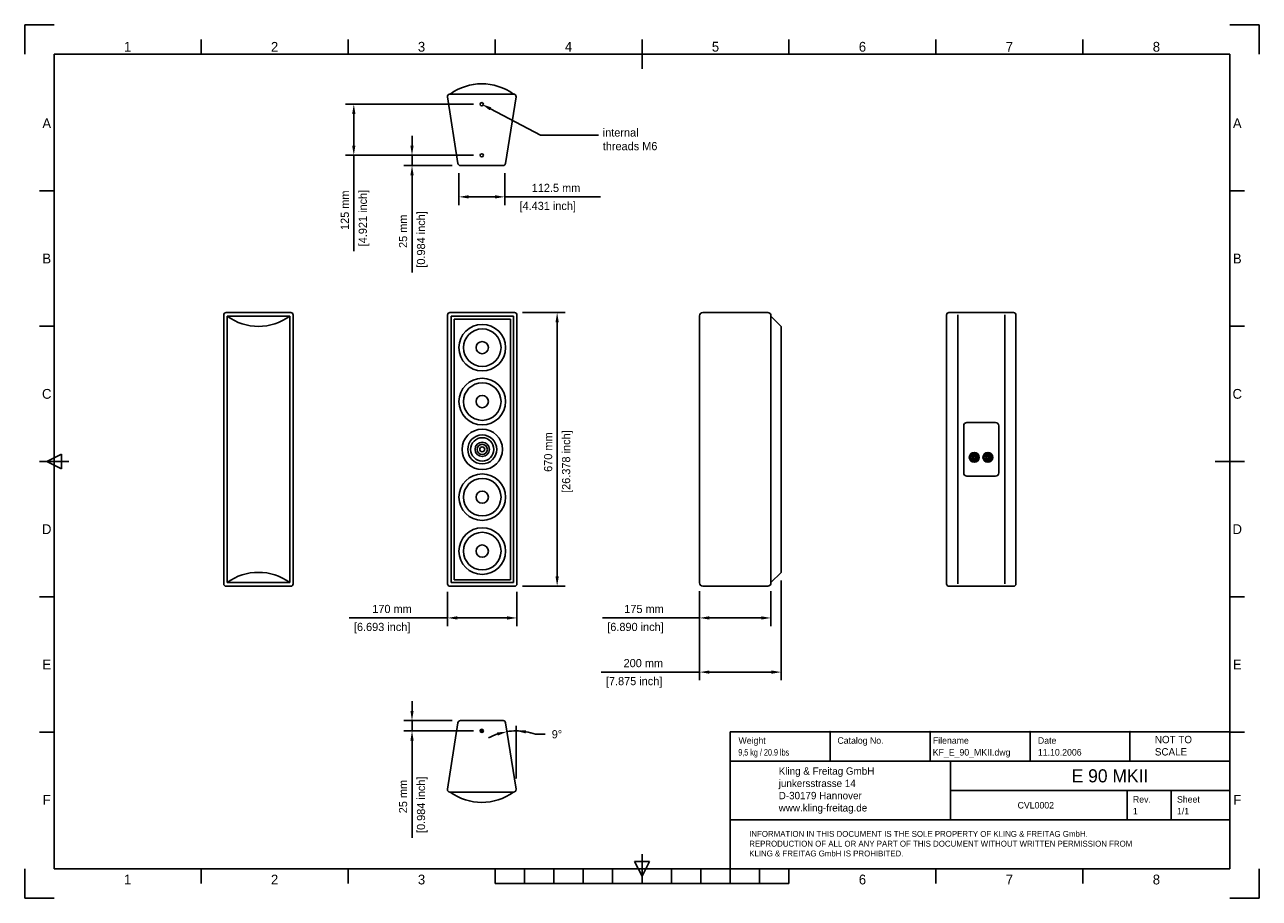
# Model space of a CAD drawing. Extents: x 2449 to 5473, y 816 to 2955.
import ezdxf
from ezdxf.enums import TextEntityAlignment as Align

# ---------------------------------------------------------------- set-up
doc = ezdxf.new("R2010")
doc.units = 0
for name, color, linetype in [('KF_E_90_BOTTOM', 7, 'CONTINUOUS'), ('KF_E_90_DIM', 1, 'CONTINUOUS'), ('KF_E_90_FRONT', 7, 'CONTINUOUS'), ('KF_E_90_REAR', 7, 'CONTINUOUS'), ('KF_E_90_SIDE', 7, 'CONTINUOUS'), ('KF_E_90_TOP', 7, 'CONTINUOUS'), ('KF_FRAME_025', 7, 'CONTINUOUS'), ('KF_FRAME_050', 6, 'CONTINUOUS'), ('KF_FRAME_070', 5, 'CONTINUOUS'), ('KF_FRAME_200', 8, 'CONTINUOUS')]:
    doc.layers.add(name, color=color, linetype=linetype)

# ---------------------------------------------------------------- blocks, each defined once
blk = doc.blocks.new('KF_E_90_BOTTOM')
at = {"layer": 'KF_E_90_BOTTOM'}
for p, q in [((-78, -25), (78, -25)), ((-58.3, -194.9), (-83.9, -31.9)), ((83.9, -31.9), (58.3, -194.9)), ((52.4, -200), (-52.4, -200))]:
    blk.add_line(p, q, dxfattribs=at)
for centre in [(0, -50), (0, -175)]:
    blk.add_circle(centre, 4, dxfattribs=at)
for centre, radius, start, end in [((0, -132.8), 132.8, 54.2555, 125.7445), ((-78, -31), 6, 90.0002, 188.9308), ((78, -31), 6, 351.0692, 89.9998), ((-52.4, -194), 6, 188.9308, 270.0002), ((52.4, -194), 6, 270.0003, 351.0697)]:
    blk.add_arc(centre, radius, start, end, dxfattribs=at)
blk = doc.blocks.new('KF_E_90_FRONT')
at = {"layer": 'KF_E_90_FRONT'}
for p, q in [((79, 0), (-79, 0)), ((-85, -6), (-85, -664)), ((-76.5, -9), (-76.5, -661)), ((76.5, -9), (-76.5, -9)), ((-69, -654), (-69, -16)), ((-69, -16), (69, -16)), ((69, -16), (69, -654)), ((76.5, -661), (76.5, -9)), ((85, -664), (85, -6)), ((-76.5, -661), (76.5, -661)), ((69, -654), (-69, -654)), ((-79, -670), (79, -670))]:
    blk.add_line(p, q, dxfattribs=at)
for centre, radius in [((0, -86), 57), ((0, -86), 46), ((0, -86), 15), ((0, -218), 57), ((0, -218), 46), ((0, -218), 15), ((0, -218), 15), ((0, -335), 49.5), ((0, -335), 35.5), ((0, -335), 28.5), ((0, -335), 17.5), ((0, -335), 12.5), ((0, -335), 5.98), ((0, -452), 57), ((0, -452), 46), ((0, -452), 15), ((0, -452), 15), ((0, -584), 57), ((0, -584), 46), ((0, -584), 15)]:
    blk.add_circle(centre, radius, dxfattribs=at)
for centre, start, end in [((-79, -6), 90, 180), ((79, -6), 360, 90), ((-79, -664), 180, 270), ((79, -664), 270, 0)]:
    blk.add_arc(centre, 6, start, end, dxfattribs=at)
blk = doc.blocks.new('KF_E_90_FRONT_FOAM')
at = {"layer": 'KF_E_90_FRONT'}
for p, q in [((79, 0), (-79, 0)), ((-85, -6), (-85, -664)), ((76.5, -9), (-76.5, -9)), ((-76.5, -9), (-76.5, -661)), ((76.5, -661), (76.5, -9)), ((85, -664), (85, -6)), ((-76.5, -661), (76.5, -661)), ((-79, -670), (79, -670))]:
    blk.add_line(p, q, dxfattribs=at)
for centre, radius, start, end in [((-79, -6), 6, 90, 180), ((0, 95.7), 129.6, 233.8355, 306.1645), ((79, -6), 6, 360, 90), ((-79, -664), 6, 180, 270), ((0, -765.6), 129.6, 53.8355, 126.1645), ((79, -664), 6, 270, 0)]:
    blk.add_arc(centre, radius, start, end, dxfattribs=at)
blk = doc.blocks.new('KF_E_90_SIDE')
at = {"layer": 'KF_E_90_SIDE'}
for p, q in [((-79.5, 0), (79.5, 0)), ((-87.5, -662), (-87.5, -8)), ((87.5, -8), (87.5, -662)), ((112.5, -34), (87.5, -8.9)), ((112.5, -34), (112.5, -636)), ((112.5, -636), (87.5, -661.1)), ((79.5, -670), (-79.5, -670))]:
    blk.add_line(p, q, dxfattribs=at)
for centre, start, end in [((-79.5, -8), 90, 180), ((79.5, -8), 360, 90), ((-79.5, -662), 180, 270), ((79.5, -662), 270, 0)]:
    blk.add_arc(centre, 8, start, end, dxfattribs=at)
blk = doc.blocks.new('KF_E_90_REAR')
at = {"layer": 'KF_E_90_REAR'}
for p, q in [((79, 0), (-79, 0)), ((79, 0), (-79, 0)), ((-85, -6), (-85, -664)), ((-85, -6), (-85, -664)), ((-57.5, -664), (-57.5, -6)), ((57.5, -664), (57.5, -6)), ((85, -664), (85, -6)), ((85, -664), (85, -6)), ((-35, -269.5), (35, -269.5)), ((-43, -277.5), (-43, -392.5)), ((43, -277.5), (43, -392.5)), ((-26.3, -351.8), (-25.3, -351.8)), ((-26.3, -357.5), (-25.3, -357.5)), ((-20.9, -351), (-21.3, -350.7)), ((-21.2, -358.7), (-20.8, -358.4)), ((-19.1, -352.8), (-19.6, -352.3)), ((-19.5, -357), (-19, -356.5)), ((-15.4, -352.7), (-14.9, -352.2)), ((-14.8, -356.9), (-15.3, -356.4)), ((-13.6, -350.9), (-13.2, -350.5)), ((-13.1, -358.6), (-13.5, -358.3)), ((-8.9, -352.7), (-7.9, -352.7)), ((-8.9, -356.5), (-7.9, -356.5)), ((7.1, -351.8), (8.1, -351.8)), ((7.1, -357.5), (8.1, -357.5)), ((12.5, -351), (12.1, -350.7)), ((12.2, -358.7), (12.6, -358.4)), ((14.3, -352.8), (13.8, -352.3)), ((13.9, -357), (14.4, -356.5)), ((18, -352.7), (18.5, -352.2)), ((18.6, -356.9), (18.1, -356.4)), ((19.8, -350.9), (20.2, -350.5)), ((20.3, -358.6), (19.9, -358.3)), ((24.5, -352.7), (25.5, -352.7)), ((24.5, -356.5), (25.5, -356.5)), ((-35, -400.5), (35, -400.5)), ((-79, -670), (79, -670)), ((-79, -670), (79, -670))]:
    blk.add_line(p, q, dxfattribs=at)
for centre, radius in [((-17.2, -354.6), 12), ((-17.2, -354.6), 11.4), ((16.2, -354.6), 12), ((16.2, -354.6), 11.4)]:
    blk.add_circle(centre, radius, dxfattribs=at)
for centre, radius, start, end in [((-79, -6), 6, 90, 180), ((-79, -6), 6, 90, 180), ((79, -6), 6, 360, 90), ((79, -6), 6, 360, 90), ((-35, -277.5), 8, 90, 180), ((35, -277.5), 8, 0, 90), ((-17.2, -354.6), 9.5, 162.5424, 197.4576), ((-17.2, -354.6), 8.55, 12.8396, 160.5288), ((-17.2, -354.6), 8.55, 199.4712, 347.1604), ((-17.2, -354.6), 5.7, 135.8579, 225.8583), ((-17.2, -354.6), 5.22, 45.8579, 135.8579), ((-17.2, -354.6), 5.22, 225.8583, 315.8579), ((-17.2, -354.6), 3.32, 135.8585, 225.8591), ((-17.2, -354.6), 2.61, 45.857, 135.8588), ((-17.2, -354.6), 2.61, 225.8597, 315.8588), ((-17.2, -354.6), 3.32, 315.8585, 45.857), ((-17.2, -354.6), 5.7, 315.8579, 45.8578), ((-17.2, -354.6), 9.5, 348.463, 11.537), ((16.2, -354.6), 9.5, 162.5424, 197.4576), ((16.2, -354.6), 8.55, 12.8396, 160.5288), ((16.2, -354.6), 8.55, 199.4712, 347.1604), ((16.2, -354.6), 5.7, 135.8579, 225.8583), ((16.2, -354.6), 5.22, 45.8579, 135.8579), ((16.2, -354.6), 5.22, 225.8583, 315.8579), ((16.2, -354.6), 3.32, 135.8585, 225.8591), ((16.2, -354.6), 2.61, 45.857, 135.8588), ((16.2, -354.6), 2.61, 225.8597, 315.8588), ((16.2, -354.6), 3.32, 315.8585, 45.857), ((16.2, -354.6), 5.7, 315.8579, 45.8578), ((16.2, -354.6), 9.5, 348.463, 11.537), ((-35, -392.5), 8, 180, 270), ((35, -392.5), 8, 270, 0), ((-79, -664), 6, 180, 270), ((-79, -664), 6, 180, 270), ((79, -664), 6, 270, 0), ((79, -664), 6, 270, 0)]:
    blk.add_arc(centre, radius, start, end, dxfattribs=at)
blk = doc.blocks.new('KF_E_90_TOP')
at = {"layer": 'KF_E_90_TOP'}
for p, q in [((-58.3, 194.9), (-83.9, 31.9)), ((52.4, 200), (-52.4, 200)), ((83.9, 31.9), (58.3, 194.9)), ((-78, 25), (78, 25))]:
    blk.add_line(p, q, dxfattribs=at)
blk.add_circle((0, 175), 4, dxfattribs=at)
for centre, radius, start, end in [((-52.4, 194), 6, 89.9998, 171.0692), ((52.4, 194), 6, 8.9303, 89.9997), ((-78, 31), 6, 171.0692, 269.9998), ((78, 31), 6, 270.0002, 8.9308), ((0, 132.8), 132.8, 234.2555, 305.7445)]:
    blk.add_arc(centre, radius, start, end, dxfattribs=at)
blk.add_point((0, 175), dxfattribs=at)

msp = doc.modelspace()

# ---------------------------------------------------------------- linework, layer by layer
at = {"layer": 'KF_E_90_DIM'}
for p, q in [((3548.3, 2759.9), (3234.8, 2759.9)), ((3254.8, 2735.9), (3254.8, 2658.9)), ((3397.4, 2658.9), (3397.4, 2682.9)), ((3853.9, 2684.1), (3711.8, 2684.1)), ((3548.3, 2634.9), (3234.8, 2634.9)), ((3254.8, 2634.9), (3254.8, 2400.2)), ((3548.3, 2634.9), (3377.4, 2634.9)), ((3397.4, 2634.9), (3397.4, 2609.9)), ((3496, 2609.9), (3377.4, 2609.9)), ((3397.4, 2585.9), (3397.4, 2347.9)), ((3512.1, 2591.4), (3512.1, 2513.2)), ((3624.6, 2591.4), (3624.6, 2513.2)), ((3536.1, 2533.2), (3600.6, 2533.2)), ((3624.6, 2533.2), (3859.3, 2533.2)), ((3668.4, 2250.1), (3772.8, 2250.1)), ((3752.8, 1604.1), (3752.8, 2226.1)), ((3668.4, 1580.1), (3772.8, 1580.1)), ((4301.7, 1594.1), (4301.7, 1349.9)), ((3484.4, 1566.1), (3484.4, 1482.5)), ((3654.4, 1566.1), (3654.4, 1482.5)), ((4101.6, 1568.1), (4101.6, 1349.9)), ((4101.6, 1568.1), (4101.6, 1482.5)), ((4276.6, 1568.1), (4276.6, 1482.5)), ((3484.4, 1502.5), (3243.1, 1502.5)), ((3630.4, 1502.5), (3508.4, 1502.5)), ((4101.6, 1502.5), (3863.6, 1502.5)), ((4252.6, 1502.5), (4125.6, 1502.5)), ((4101.6, 1369.9), (3860.3, 1369.9)), ((4277.7, 1369.9), (4125.6, 1369.9)), ((3397.4, 1275.1), (3397.4, 1299.1)), ((3496, 1251.1), (3377.4, 1251.1)), ((3397.4, 1251.1), (3397.4, 1226.1)), ((3548.3, 1226.1), (3377.4, 1226.1)), ((3652.3, 1109.1), (3652.3, 1238.7)), ((3699.6, 1217.8), (3723.6, 1217.8)), ((3397.4, 1202.1), (3397.4, 964.1))]:
    msp.add_line(p, q, dxfattribs=at)
at = {"layer": 'KF_E_90_DIM', "extrusion": (0, 0, -1)}
for p, q in [((3589.6, 2748.7), (3711.8, 2684.1)), ((3711.8, 2684.1), (3799.2, 2684.1))]:
    msp.add_line(p, q, dxfattribs=at)
at = {"layer": 'KF_E_90_DIM'}
for start, end in [(108.5671, 118.2035), (90, 98.9306), (70.658, 90), (70.727, 80.3635)]:
    msp.add_arc((3652.3, 1083), 142.9, start, end, dxfattribs=at)
for p in [(4421.5, 1224), (4666.3, 1224), (4911.1, 1224), (5155.9, 1224)]:
    msp.add_point(p, dxfattribs=at)
for points in [[(3250.8, 2735.9), (3258.8, 2735.9), (3254.8, 2759.9)], [(3250.8, 2658.9), (3258.8, 2658.9), (3254.8, 2634.9)], [(3393.4, 2658.9), (3401.4, 2658.9), (3397.4, 2634.9)], [(3393.4, 2585.9), (3401.4, 2585.9), (3397.4, 2609.9)], [(3536.1, 2537.2), (3536.1, 2529.2), (3512.1, 2533.2)], [(3600.6, 2537.2), (3600.6, 2529.2), (3624.6, 2533.2)], [(3748.8, 2226.1), (3756.8, 2226.1), (3752.8, 2250.1)], [(3748.8, 1604.1), (3756.8, 1604.1), (3752.8, 1580.1)], [(3508.4, 1506.5), (3508.4, 1498.5), (3484.4, 1502.5)], [(3630.4, 1506.5), (3630.4, 1498.5), (3654.4, 1502.5)], [(4125.6, 1506.5), (4125.6, 1498.5), (4101.6, 1502.5)], [(4252.6, 1506.5), (4252.6, 1498.5), (4276.6, 1502.5)], [(4125.6, 1373.9), (4125.6, 1365.9), (4101.6, 1369.9)], [(4277.7, 1373.9), (4277.7, 1365.9), (4301.7, 1369.9)], [(3393.4, 1275.1), (3401.4, 1275.1), (3397.4, 1251.1)], [(3393.4, 1202.1), (3401.4, 1202.1), (3397.4, 1226.1)], [(3605.8, 1222.3), (3607.7, 1214.5), (3630.1, 1224.1)], [(3675.8, 1219.9), (3676.5, 1227.8), (3652.3, 1225.9)]]:
    msp.add_solid(points, dxfattribs=at)
at = {"layer": 'KF_E_90_DIM', "extrusion": (0, 0, -1)}
msp.add_solid([(-3591.4, 2752.2), (-3568.3, 2759.9), (-3587.7, 2745.2)], dxfattribs=at)
at = {"layer": 'KF_FRAME_050'}
for p, q in [((2880.7, 2882.6), (2880.7, 2918.6)), ((3240.7, 2882.6), (3240.7, 2918.6)), ((3600.7, 2882.6), (3600.7, 2918.6)), ((3960.7, 2846.6), (3960.7, 2918.6)), ((4320.7, 2882.6), (4320.7, 2918.6)), ((4680.7, 2882.6), (4680.7, 2918.6)), ((5040.7, 2882.6), (5040.7, 2918.6)), ((2520.7, 2547.8), (2484.7, 2547.8)), ((5436.7, 2547.8), (5400.7, 2547.8)), ((2520.7, 2216.6), (2484.7, 2216.6)), ((5436.7, 2216.6), (5400.7, 2216.6)), ((2484.7, 1885.4), (2556.7, 1885.4)), ((2502.7, 1885.4), (2538.7, 1903.4)), ((2538.7, 1867.4), (2502.7, 1885.4)), ((2538.7, 1903.4), (2538.7, 1867.4)), ((5364.7, 1885.4), (5436.7, 1885.4)), ((2520.7, 1554.2), (2484.7, 1554.2)), ((5436.7, 1554.2), (5400.7, 1554.2)), ((2520.7, 1223), (2484.7, 1223)), ((5436.7, 1223), (5400.7, 1223)), ((3960.7, 888.2), (3960.7, 924.2)), ((2880.7, 852.2), (2880.7, 888.2)), ((3240.7, 852.2), (3240.7, 888.2)), ((3600.7, 852.2), (3600.7, 888.2)), ((3672.7, 852.2), (3672.7, 888.2)), ((3744.7, 852.2), (3744.7, 888.2)), ((3816.7, 852.2), (3816.7, 888.2)), ((3888.7, 852.2), (3888.7, 888.2)), ((3960.7, 870.2), (3942.7, 906.2)), ((3942.7, 906.2), (3978.7, 906.2)), ((3978.7, 906.2), (3960.7, 870.2)), ((3960.7, 888.2), (3960.7, 852.2)), ((4032.7, 852.2), (4032.7, 888.2)), ((4104.7, 852.2), (4104.7, 888.2)), ((4176.7, 852.2), (4176.7, 888.2)), ((4248.7, 852.2), (4248.7, 888.2)), ((4320.7, 852.2), (4320.7, 888.2)), ((4680.7, 852.2), (4680.7, 888.2)), ((5040.7, 852.2), (5040.7, 888.2)), ((3600.7, 852.2), (4320.7, 852.2))]:
    msp.add_line(p, q, dxfattribs=at)
at = {"layer": 'KF_FRAME_070'}
for p, q in [((5400.7, 2882.6), (2520.7, 2882.6)), ((2520.7, 2882.6), (2520.7, 888.2)), ((5400.7, 888.2), (5400.7, 2882.6)), ((4176.7, 1224), (5400.7, 1224)), ((4176.7, 1008), (4176.7, 1224)), ((4421.5, 1152), (4421.5, 1224)), ((4666.3, 1152), (4666.3, 1224)), ((4911.1, 1152), (4911.1, 1224)), ((5155.9, 1152), (5155.9, 1224)), ((4176.7, 1152), (5400.7, 1152)), ((4716.7, 1008), (4716.7, 1152)), ((4716.7, 1080), (5400.7, 1080)), ((5148.7, 1008), (5148.7, 1080)), ((5256.7, 1008), (5256.7, 1080)), ((4176.7, 1008), (5400.7, 1008)), ((4176.7, 888.2), (4176.7, 1008)), ((2520.7, 888.2), (5400.7, 888.2))]:
    msp.add_line(p, q, dxfattribs=at)
at = {"layer": 'KF_FRAME_200'}
for p, q in [((2448.7, 2954.6), (2448.7, 2882.6)), ((2520.7, 2954.6), (2448.7, 2954.6)), ((5472.7, 2954.6), (5400.7, 2954.6)), ((5472.7, 2882.6), (5472.7, 2954.6)), ((2448.7, 816.2), (2448.7, 888.2)), ((5472.7, 816.2), (5472.7, 888.2)), ((2448.7, 816.2), (2520.7, 816.2)), ((5472.7, 816.2), (5400.7, 816.2))]:
    msp.add_line(p, q, dxfattribs=at)

# ---------------------------------------------------------------- block references
at = {"layer": 'KF_E_90_BOTTOM'}
msp.add_blockref('KF_E_90_BOTTOM', (3568.3, 2809.9), dxfattribs=at)
at = {"layer": 'KF_E_90_FRONT'}
for name, p in [('KF_E_90_FRONT_FOAM', (3021.3, 2250.1)), ('KF_E_90_FRONT', (3569.4, 2250.1)), ('KF_E_90_TOP', (3568.3, 1051.1))]:
    msp.add_blockref(name, p, dxfattribs=at)
at = {"layer": 'KF_E_90_REAR'}
msp.add_blockref('KF_E_90_REAR', (4791.6, 2250.1), dxfattribs=at)
at = {"layer": 'KF_E_90_SIDE'}
msp.add_blockref('KF_E_90_SIDE', (4189.1, 2250.1), dxfattribs=at)

# ---------------------------------------------------------------- texts
at = {"layer": 'KF_E_90_DIM'}
for s, height, p in [('internal', 20, (3864.6, 2680.8)), ('threads M6', 20, (3864.6, 2647.4)), ('112.5 mm', 20, (3690.6, 2545.2)), ('[4.431 inch]', 20, (3660.6, 2501.2)), ('170 mm', 20, (3300.1, 1514.5)), ('175 mm', 20, (3917.3, 1514.5)), ('[6.693 inch]', 20, (3255.1, 1470.5)), ('[6.890 inch]', 20, (3875.6, 1470.5)), ('200 mm', 20, (3915.6, 1381.9)), ('[7.875 inch]', 20, (3872.3, 1337.9)), ('9°', 20, (3739.6, 1207.8)), ('NOT TO ', 18, (5216.9, 1195.8)), ('SCALE', 18, (5216.9, 1165.8)), ('Kling & Freitag GmbH', 18, (4295.6, 1118.7)), ('junkersstrasse 14', 18, (4295.6, 1088.7)), ('D-30179 Hannover', 18, (4295.6, 1058.7)), ('www.kling-freitag.de', 18, (4295.6, 1028.7)), ('INFORMATION IN THIS DOCUMENT IS THE SOLE PROPERTY OF KLING & FREITAG GmbH. ', 14.4, (4223.3, 966.7)), ('REPRODUCTION OF ALL OR ANY PART OF THIS DOCUMENT WITHOUT WRITTEN PERMISSION FROM ', 14.4, (4223.3, 942.7)), ('KLING & FREITAG GmbH IS PROHIBITED.', 14.4, (4223.3, 918.7))]:
    msp.add_text(s, height=height, dxfattribs=at).set_placement(p)
for s, p in [('125 mm', (3242.8, 2452.2)), ('[4.921 inch]', (3286.8, 2412.2)), ('25 mm', (3385.4, 2408.2)), ('[0.984 inch]', (3429.4, 2359.9)), ('[26.378 inch]', (3784.8, 1808.5)), ('670 mm', (3740.8, 1860.1)), ('[0.984 inch]', (3429.4, 976.1)), ('25 mm', (3385.4, 1024.4))]:
    msp.add_text(s, height=20, rotation=90, dxfattribs=at).set_placement(p)
at = {"layer": 'KF_FRAME_025'}
for s, p in [('Weight', (4197.1, 1202.4)), ('Catalog No.', (4439.4, 1202.4)), ('Filename', (4673.2, 1202.4)), ('Date', (4930.4, 1202.4)), ('Rev.', (5163.1, 1058.4)), ('Sheet', (5271.1, 1058.4))]:
    msp.add_text(s, height=16, dxfattribs=at).set_placement(p, align=Align.MIDDLE_LEFT)
at = {"layer": 'KF_FRAME_025', "width": 0.8}
msp.add_text('9,5 kg / 20.9 lbs', height=16, dxfattribs=at).set_placement((4196.5, 1165.6))
at = {"layer": 'KF_FRAME_025'}
for s, p in [('KF_E_90_MKII.dwg', (4672.9, 1165.6)), ('11.10.2006', (4930.4, 1165.6)), ('1', (5163.1, 1021.6)), ('1/1', (5271.1, 1021.6))]:
    msp.add_text(s, height=16, dxfattribs=at).set_placement(p)
at = {"layer": 'KF_FRAME_050'}
for s, p in [('1', (2700.7, 2900.6)), ('2', (3060.7, 2900.6)), ('3', (3420.7, 2900.6)), ('4', (3780.7, 2900.6)), ('5', (4140.7, 2900.6)), ('6', (4500.7, 2900.6)), ('7', (4860.7, 2900.6)), ('8', (5220.7, 2900.6)), ('A', (2502.7, 2713.4)), ('A', (5418.7, 2713.4)), ('B', (2502.7, 2382.2)), ('B', (5418.7, 2382.2)), ('C', (2502.7, 2051)), ('C', (5418.7, 2051)), ('D', (2502.7, 1719.8)), ('D', (5418.7, 1719.8)), ('E', (2502.7, 1388.6)), ('E', (5418.7, 1388.6)), ('F', (2502.7, 1057.4)), ('F', (5418.7, 1057.4)), ('1', (2700.7, 862.2)), ('2', (3060.7, 862.2)), ('3', (3420.7, 862.2)), ('6', (4500.7, 862.2)), ('7', (4860.7, 862.2)), ('8', (5220.7, 862.2))]:
    msp.add_text(s, height=24, dxfattribs=at).set_placement(p, align=Align.MIDDLE)
for s, height, p in [('E 90 MKII', 32, (5013, 1100)), ('CVL0002', 16, (4880.7, 1036))]:
    msp.add_text(s, height=height, dxfattribs=at).set_placement(p)

doc.saveas('drawing.dxf')
